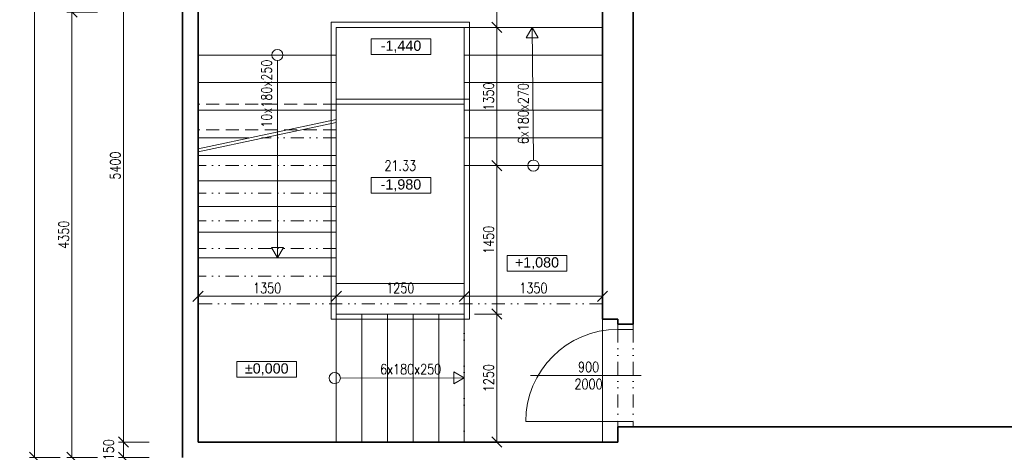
# Model space of a CAD drawing. Header units: millimetres. Extents: x -485339 to 350584, y -1189936 to 0.
# Tile 246 of 256: x -76196 to -66582, y -663444 to -659219. Entities that reach past the tile are written whole.
import ezdxf
from ezdxf.enums import TextEntityAlignment as Align

# ---------------------------------------------------------------- set-up
doc = ezdxf.new("R2010")
doc.units = ezdxf.units.MM
doc.header["$LTSCALE"] = 10
doc.linetypes.add('DĚLICÍ2', pattern=[15.875, 6.35, -3.175, 0, -3.175, 0, -3.175])
doc.linetypes.add('ČÁRKOVANÁ2', pattern=[9.525, 6.35, -3.175])
doc.layers.get('Defpoints').update_dxf_attribs({"color": 201})
for name, color, linetype, lineweight in [('St__otvory_dveře', 40, 'Continuous', 18), ('St_kóty', 132, 'Continuous', 18), ('St_popis', 250, 'Continuous', 18), ('St_popis_otvory', 40, 'Continuous', 18), ('St_čáry_nad', 250, 'DĚLICÍ2', 18), ('St_čáry_obrys', 5, 'Continuous', 35), ('St_čáry_plné', 250, 'Continuous', 18), ('St_čáry_pod', 250, 'ČÁRKOVANÁ2', 18)]:
    doc.layers.add(name, color=color, linetype=linetype, lineweight=lineweight)
doc.layers.add('St_plocha_místn', color=140, linetype='Continuous', lineweight=18, plot=False)
doc.styles.add('1_50', font='arial.ttf', dxfattribs={"height": 100})
doc.styles.get("Standard").update_dxf_attribs({"font": 'simplex.shx', "width": 0.8})
doc.dimstyles.new('stavebníM100', dxfattribs={"dimtxt": 165, "dimasz": 170, "dimexe": 150, "dimexo": 100, "dimgap": 30, "dimtad": 1, "dimdec": 0, "dimtxsty": 'Standard', "dimblk": 'OBLIQUE', "dimcen": -2.5, "dimdle": 150, "dimclrd": 256, "dimclre": 256, "dimclrt": 256, "dimadec": 4, "dimazin": 0, "dimtfac": 1, "dimtdec": 0, "dimtmove": 2, "dimatfit": 3, "dimldrblk": 'OBLIQUE', "dimfxl": 400, "dimfxlon": 1, "dimlwd": -1, "dimlwe": -1, "dimarcsym": 0})
doc.dimstyles.new('stavebníM50 vnitřní', dxfattribs={"dimtxt": 100, "dimasz": 100, "dimexe": 50, "dimexo": 100, "dimgap": 30, "dimtad": 1, "dimdec": 0, "dimtxsty": 'Standard', "dimblk": 'OBLIQUE', "dimcen": 2.5, "dimclrd": 256, "dimclre": 256, "dimclrt": 256, "dimadec": 0, "dimazin": 0, "dimtfac": 1, "dimtdec": 0, "dimtmove": 2, "dimatfit": 2, "dimldrblk": 'OBLIQUE', "dimfxl": 250, "dimfxlon": 1, "dimlwd": -1, "dimlwe": -1, "dimarcsym": 0})

# ---------------------------------------------------------------- blocks, each defined once
blk = doc.blocks.new('G$CCB4D89C1')
at = {"layer": 'St__otvory_dveře', "color": 0, "ltscale": 2}
blk.add_lwpolyline([(450, 0.4), (450, 900.4)], dxfattribs=at)
at = {"layer": 'St__otvory_dveře', "linetype": 'DĚLICÍ2', "ltscale": 2}
for points in [[(-450, -0.4), (450, 0.4)], [(-450, -150.4), (450, -149.6)]]:
    blk.add_lwpolyline(points, dxfattribs=at)
at = {"layer": 'St__otvory_dveře', "ltscale": 2}
for points in [[(500, 0.4), (450, 0.4), (450, -149.6), (500, -149.6)], [(-450, -0.4), (-500, -0.4), (-500, -150.4), (-450, -150.4)]]:
    blk.add_lwpolyline(points, close=True, dxfattribs=at)
at = {"layer": 'St__otvory_dveře', "color": 0, "ltscale": 2}
blk.add_arc((450, 0.4), 900, 90, 180, dxfattribs=at)
blk = doc.blocks.new('_OBLIQUE')
at = {"color": 0, "linetype": 'ByBlock'}
blk.add_line((-0.5, -0.5), (0.5, 0.5), dxfattribs=at)
blk = doc.blocks.new('*D5088')
at = {"layer": 'Defpoints', "color": 0}
for p in [(-74454.9, -657944), (-75182.4, -663344), (-74454.9, -663344)]:
    blk.add_point(p, dxfattribs=at)
at = {"layer": 'St_kóty'}
for p, q in [((-74932.4, -657944), (-75232.4, -657944)), ((-75182.4, -657944), (-75182.4, -663344)), ((-74932.4, -663344), (-75232.4, -663344))]:
    blk.add_line(p, q, dxfattribs=at)
at = {"layer": 'St_kóty', "linetype": 'ByBlock', "xscale": 100, "yscale": 100, "zscale": 100}
for p, rotation in [((-75182.4, -657944), 90), ((-75182.4, -663344), 270)]:
    blk.add_blockref('_OBLIQUE', p, dxfattribs=dict(at, rotation=rotation))
at = {"layer": 'St_kóty', "insert": (-75262.4, -660644), "char_height": 100, "attachment_point": 5, "rotation": 90}
blk.add_mtext('5400', dxfattribs=at)
blk = doc.blocks.new('*D5089')
at = {"layer": 'Defpoints', "color": 0}
for p in [(-74454.9, -663344), (-75182.4, -663494), (-74604.9, -663494)]:
    blk.add_point(p, dxfattribs=at)
at = {"layer": 'St_kóty'}
for p, q in [((-74932.4, -663344), (-75232.4, -663344)), ((-75182.4, -663344), (-75182.4, -663494)), ((-74932.4, -663494), (-75232.4, -663494))]:
    blk.add_line(p, q, dxfattribs=at)
at = {"layer": 'St_kóty', "linetype": 'ByBlock', "xscale": 100, "yscale": 100, "zscale": 100}
for p, rotation in [((-75182.4, -663344), 90), ((-75182.4, -663494), 270)]:
    blk.add_blockref('_OBLIQUE', p, dxfattribs=dict(at, rotation=rotation))
at = {"layer": 'St_kóty', "insert": (-75327.4, -663419), "char_height": 100, "attachment_point": 5, "rotation": 90}
blk.add_mtext('150', dxfattribs=at)
blk = doc.blocks.new('*D5090')
at = {"layer": 'Defpoints', "color": 0}
for p in [(-75686.2, -659144), (-74604.9, -659144), (-74604.9, -663494)]:
    blk.add_point(p, dxfattribs=at)
at = {"layer": 'St_kóty'}
for p, q in [((-75436.2, -659144), (-75736.2, -659144)), ((-75686.2, -663494), (-75686.2, -659144)), ((-75436.2, -663494), (-75736.2, -663494))]:
    blk.add_line(p, q, dxfattribs=at)
at = {"layer": 'St_kóty', "linetype": 'ByBlock', "xscale": 100, "yscale": 100, "zscale": 100}
for p, rotation in [((-75686.2, -659144), 90), ((-75686.2, -663494), 270)]:
    blk.add_blockref('_OBLIQUE', p, dxfattribs=dict(at, rotation=rotation))
at = {"layer": 'St_kóty', "insert": (-75766.2, -661319), "char_height": 100, "attachment_point": 5, "rotation": 90}
blk.add_mtext('4350', dxfattribs=at)
blk = doc.blocks.new('*D5097')
at = {"layer": 'Defpoints', "color": 0}
for p in [(-74604.9, -654514), (-76050.7, -663494), (-74604.9, -663494)]:
    blk.add_point(p, dxfattribs=at)
at = {"layer": 'St_kóty'}
for p, q in [((-75800.7, -654514), (-76100.7, -654514)), ((-76050.7, -654514), (-76050.7, -663494)), ((-75800.7, -663494), (-76100.7, -663494))]:
    blk.add_line(p, q, dxfattribs=at)
at = {"layer": 'St_kóty', "linetype": 'ByBlock', "xscale": 100, "yscale": 100, "zscale": 100}
for p, rotation in [((-76050.7, -654514), 90), ((-76050.7, -663494), 270)]:
    blk.add_blockref('_OBLIQUE', p, dxfattribs=dict(at, rotation=rotation))
at = {"layer": 'St_kóty', "insert": (-76130.7, -659004), "char_height": 100, "attachment_point": 5, "rotation": 90}
blk.add_mtext('8980', dxfattribs=at)
blk = doc.blocks.new('*D5115')
at = {"layer": 'Defpoints', "color": 0}
for p in [(-73104.9, -661920.4), (-73104.9, -662094), (-74454.9, -663344)]:
    blk.add_point(p, dxfattribs=at)
at = {"layer": 'St_kóty'}
for p, q in [((-74454.9, -662170.4), (-74454.9, -661870.4)), ((-73104.9, -661994), (-73104.9, -661870.4)), ((-74454.9, -661920.4), (-73104.9, -661920.4))]:
    blk.add_line(p, q, dxfattribs=at)
at = {"layer": 'St_kóty', "linetype": 'ByBlock', "xscale": 100, "yscale": 100, "zscale": 100, "rotation": 180}
blk.add_blockref('_OBLIQUE', (-74454.9, -661920.4), dxfattribs=at)
at = {"layer": 'St_kóty', "linetype": 'ByBlock', "xscale": 100, "yscale": 100, "zscale": 100}
blk.add_blockref('_OBLIQUE', (-73104.9, -661920.4), dxfattribs=at)
at = {"layer": 'St_kóty', "insert": (-73779.9, -661840.4), "char_height": 100, "attachment_point": 5}
blk.add_mtext('1350', dxfattribs=at)
blk = doc.blocks.new('*D5116')
at = {"layer": 'Defpoints', "color": 0}
for p in [(-71854.9, -661920.4), (-71854.9, -661920.4), (-73104.9, -662094)]:
    blk.add_point(p, dxfattribs=at)
at = {"layer": 'St_kóty'}
for p, q in [((-73104.9, -661994), (-73104.9, -661870.4)), ((-71854.9, -661820.4), (-71854.9, -661870.4)), ((-73104.9, -661920.4), (-71854.9, -661920.4))]:
    blk.add_line(p, q, dxfattribs=at)
at = {"layer": 'St_kóty', "linetype": 'ByBlock', "xscale": 100, "yscale": 100, "zscale": 100, "rotation": 180}
blk.add_blockref('_OBLIQUE', (-73104.9, -661920.4), dxfattribs=at)
at = {"layer": 'St_kóty', "linetype": 'ByBlock', "xscale": 100, "yscale": 100, "zscale": 100}
blk.add_blockref('_OBLIQUE', (-71854.9, -661920.4), dxfattribs=at)
at = {"layer": 'St_kóty', "insert": (-72479.9, -661840.4), "char_height": 100, "attachment_point": 5}
blk.add_mtext('1250', dxfattribs=at)
blk = doc.blocks.new('*D5117')
at = {"layer": 'Defpoints', "color": 0}
for p in [(-71854.9, -661920.4), (-70504.9, -661920.4), (-70504.9, -661920.4)]:
    blk.add_point(p, dxfattribs=at)
at = {"layer": 'St_kóty'}
for p, q in [((-71854.9, -661820.4), (-71854.9, -661870.4)), ((-70504.9, -661820.4), (-70504.9, -661870.4)), ((-71854.9, -661920.4), (-70504.9, -661920.4))]:
    blk.add_line(p, q, dxfattribs=at)
at = {"layer": 'St_kóty', "linetype": 'ByBlock', "xscale": 100, "yscale": 100, "zscale": 100, "rotation": 180}
blk.add_blockref('_OBLIQUE', (-71854.9, -661920.4), dxfattribs=at)
at = {"layer": 'St_kóty', "linetype": 'ByBlock', "xscale": 100, "yscale": 100, "zscale": 100}
blk.add_blockref('_OBLIQUE', (-70504.9, -661920.4), dxfattribs=at)
at = {"layer": 'St_kóty', "insert": (-71179.9, -661840.4), "char_height": 100, "attachment_point": 5}
blk.add_mtext('1350', dxfattribs=at)
blk = doc.blocks.new('*D5118')
at = {"layer": 'Defpoints', "color": 0}
for p in [(-71854.9, -662094), (-71536.9, -662094), (-71854.9, -663344)]:
    blk.add_point(p, dxfattribs=at)
at = {"layer": 'St_kóty'}
for p, q in [((-71754.9, -662094), (-71486.9, -662094)), ((-71536.9, -663344), (-71536.9, -662094)), ((-71754.9, -663344), (-71486.9, -663344))]:
    blk.add_line(p, q, dxfattribs=at)
at = {"layer": 'St_kóty', "linetype": 'ByBlock', "xscale": 100, "yscale": 100, "zscale": 100}
for p, rotation in [((-71536.9, -662094), 90), ((-71536.9, -663344), 270)]:
    blk.add_blockref('_OBLIQUE', p, dxfattribs=dict(at, rotation=rotation))
at = {"layer": 'St_kóty', "insert": (-71616.9, -662719), "char_height": 100, "attachment_point": 5, "rotation": 90}
blk.add_mtext('1250', dxfattribs=at)
blk = doc.blocks.new('*D5119')
at = {"layer": 'Defpoints', "color": 0}
for p in [(-71854.9, -660644), (-71536.9, -660644), (-71854.9, -662094)]:
    blk.add_point(p, dxfattribs=at)
at = {"layer": 'St_kóty'}
for p, q in [((-71754.9, -660644), (-71486.9, -660644)), ((-71536.9, -662094), (-71536.9, -660644)), ((-71754.9, -662094), (-71486.9, -662094))]:
    blk.add_line(p, q, dxfattribs=at)
at = {"layer": 'St_kóty', "linetype": 'ByBlock', "xscale": 100, "yscale": 100, "zscale": 100}
for p, rotation in [((-71536.9, -660644), 90), ((-71536.9, -662094), 270)]:
    blk.add_blockref('_OBLIQUE', p, dxfattribs=dict(at, rotation=rotation))
at = {"layer": 'St_kóty', "insert": (-71616.9, -661369), "char_height": 100, "attachment_point": 5, "rotation": 90}
blk.add_mtext('1450', dxfattribs=at)
blk = doc.blocks.new('*D5120')
at = {"layer": 'Defpoints', "color": 0}
for p in [(-71854.9, -659294), (-71536.9, -659294), (-71854.9, -660644)]:
    blk.add_point(p, dxfattribs=at)
at = {"layer": 'St_kóty'}
for p, q in [((-71754.9, -659294), (-71486.9, -659294)), ((-71536.9, -660644), (-71536.9, -659294)), ((-71754.9, -660644), (-71486.9, -660644))]:
    blk.add_line(p, q, dxfattribs=at)
at = {"layer": 'St_kóty', "linetype": 'ByBlock', "xscale": 100, "yscale": 100, "zscale": 100}
for p, rotation in [((-71536.9, -659294), 90), ((-71536.9, -660644), 270)]:
    blk.add_blockref('_OBLIQUE', p, dxfattribs=dict(at, rotation=rotation))
at = {"layer": 'St_kóty', "insert": (-71616.9, -659969), "char_height": 100, "attachment_point": 5, "rotation": 90}
blk.add_mtext('1350', dxfattribs=at)
blk = doc.blocks.new('*D5121')
at = {"layer": 'Defpoints', "color": 0}
for p in [(-71879.9, -657944), (-71536.9, -657944), (-71854.9, -659294)]:
    blk.add_point(p, dxfattribs=at)
at = {"layer": 'St_kóty'}
for p, q in [((-71779.9, -657944), (-71486.9, -657944)), ((-71536.9, -659294), (-71536.9, -657944)), ((-71754.9, -659294), (-71486.9, -659294))]:
    blk.add_line(p, q, dxfattribs=at)
at = {"layer": 'St_kóty', "linetype": 'ByBlock', "xscale": 100, "yscale": 100, "zscale": 100}
for p, rotation in [((-71536.9, -657944), 90), ((-71536.9, -659294), 270)]:
    blk.add_blockref('_OBLIQUE', p, dxfattribs=dict(at, rotation=rotation))
at = {"layer": 'St_kóty', "insert": (-71616.9, -658619), "char_height": 100, "attachment_point": 5, "rotation": 90}
blk.add_mtext('1350', dxfattribs=at)
blk = doc.blocks.new('*D5362')
at = {"layer": 'Defpoints', "color": 0}
for p in [(-59875.3, 0), (-59875.3, -727049.1), (-70354.9, -727117.8)]:
    blk.add_point(p, dxfattribs=at)
at = {"layer": 'St_kóty'}
for p, q in [((-59875.3, -726799.1), (-59875.3, -727099.1)), ((-70354.9, -727049.1), (-70354.9, -726999.1)), ((-70354.9, -727049.1), (-59875.3, -727049.1))]:
    blk.add_line(p, q, dxfattribs=at)
at = {"layer": 'St_kóty', "linetype": 'ByBlock', "xscale": 100, "yscale": 100, "zscale": 100, "rotation": 180}
blk.add_blockref('_OBLIQUE', (-70354.9, -727049.1), dxfattribs=at)
at = {"layer": 'St_kóty', "linetype": 'ByBlock', "xscale": 100, "yscale": 100, "zscale": 100}
blk.add_blockref('_OBLIQUE', (-59875.3, -727049.1), dxfattribs=at)
at = {"layer": 'St_kóty', "insert": (-65115.1, -726969.1), "char_height": 100, "attachment_point": 5}
blk.add_mtext('10480', dxfattribs=at)
blk = doc.blocks.new('*D7830')
at = {"layer": 'Defpoints', "color": 0}
for p in [(-70504.9, 0), (-71854.9, -1049224.1), (-70504.9, -1049224.1)]:
    blk.add_point(p, dxfattribs=at)
at = {"layer": 'St_kóty'}
for p, q in [((-70504.9, -1048824.1), (-70504.9, -1049374.1)), ((-71854.9, -1049124.1), (-71854.9, -1049074.1)), ((-72004.9, -1049224.1), (-70354.9, -1049224.1))]:
    blk.add_line(p, q, dxfattribs=at)
at = {"layer": 'St_kóty', "linetype": 'ByBlock', "xscale": 170, "yscale": 170, "zscale": 170, "rotation": 180}
blk.add_blockref('_OBLIQUE', (-71854.9, -1049224.1), dxfattribs=at)
at = {"layer": 'St_kóty', "linetype": 'ByBlock', "xscale": 170, "yscale": 170, "zscale": 170}
blk.add_blockref('_OBLIQUE', (-70504.9, -1049224.1), dxfattribs=at)
at = {"layer": 'St_kóty', "insert": (-71179.9, -1049111.6), "char_height": 165, "attachment_point": 5}
blk.add_mtext('1350', dxfattribs=at)

msp = doc.modelspace()

# ---------------------------------------------------------------- linework, layer by layer
at = {"layer": 'St_kóty'}
for points in [[(-72764.2, -659404.8), (-72180.9, -659404.8), (-72180.9, -659560.1), (-72764.2, -659560.1)], [(-72765.2, -660759.3), (-72181.9, -660759.3), (-72181.9, -660914.6), (-72765.2, -660914.6)], [(-71436.8, -661520.8), (-70853.6, -661520.8), (-70853.6, -661676.1), (-71436.8, -661676.1)], [(-74075.5, -662556.4), (-73492.2, -662556.4), (-73492.2, -662711.7), (-74075.5, -662711.7)]]:
    msp.add_lwpolyline(points, close=True, dxfattribs=at)
at = {"layer": 'St_plocha_místn'}
msp.add_lwpolyline([(-74454.9, -663344), (-70504.9, -663344), (-70504.9, -657944), (-74454.9, -657944)], close=True, dxfattribs=at)
at = {"layer": 'St_popis_otvory'}
msp.add_lwpolyline([(-71209.6, -662694), (-70128.3, -662694)], dxfattribs=at)
at = {"layer": 'St_čáry_nad', "ltscale": 2}
for points in [[(-73104.9, -660374), (-73835, -660374)], [(-73104.9, -660644), (-74454.9, -660644)], [(-73104.9, -660914), (-74454.9, -660914)], [(-73104.9, -661184), (-74454.9, -661184)], [(-73104.9, -661454), (-74454.9, -661454)], [(-73104.9, -661724), (-74454.9, -661724)], [(-70504.9, -661994), (-74454.9, -661994)], [(-71854.9, -662094), (-71854.9, -663344)]]:
    msp.add_lwpolyline(points, dxfattribs=at)
at = {"layer": 'St_čáry_obrys', "ltscale": 2}
for points in [[(-70204.9, -653414), (-70204.9, -662194)], [(-70504.9, -657944), (-70504.9, -662144)], [(-74604.9, -659144), (-74604.9, -663494)], [(-74454.9, -663344), (-74454.9, -659144)], [(-70354.9, -662144), (-70504.9, -662144)], [(-70354.9, -662144), (-70354.9, -662194)], [(-70204.9, -662144), (-70204.9, -662194)], [(-70354.9, -662194), (-70204.9, -662194)], [(-70354.9, -663194), (-70354.9, -663344)], [(-60024.9, -663194), (-70354.9, -663194)], [(-70354.9, -663344), (-74454.9, -663344)]]:
    msp.add_lwpolyline(points, dxfattribs=at)
at = {"layer": 'St_čáry_plné', "ltscale": 2}
for points in [[(-73154.9, -659244), (-73154.9, -662144)], [(-71804.9, -659244), (-73154.9, -659244)], [(-71804.9, -659244), (-71804.9, -662144)], [(-70504.9, -659294), (-73104.9, -659294)], [(-73104.9, -659294), (-73104.9, -662094)], [(-71854.9, -659294), (-71854.9, -663344)], [(-71179.9, -660589.4), (-71193.4, -659294)], [(-73104.9, -659564), (-74454.9, -659564)], [(-70504.9, -659564), (-71854.9, -659564)], [(-73679.9, -659618.5), (-73679.9, -661544)], [(-73104.9, -659834), (-74454.9, -659834)], [(-70504.9, -659834), (-71854.9, -659834)], [(-71804.9, -659994), (-73104.9, -659994)], [(-71854.9, -660044), (-73104.9, -660044)], [(-73104.9, -660104), (-74454.9, -660104)], [(-70504.9, -660104), (-71854.9, -660104)], [(-73104.9, -660194), (-74454.9, -660478.7)], [(-73104.9, -660224.6), (-74454.9, -660509.4)], [(-73958.3, -660374), (-74454.9, -660374)], [(-70504.9, -660374), (-71854.9, -660374)], [(-73104.9, -660544), (-74454.9, -660544)], [(-73104.9, -660544), (-74454.9, -660544)], [(-70504.9, -660644), (-71854.9, -660644)], [(-73104.9, -660794), (-74454.9, -660794)], [(-73104.9, -661044), (-74454.9, -661044)], [(-73104.9, -661294), (-74454.9, -661294)], [(-73104.9, -661544), (-74454.9, -661544)], [(-71854.9, -661794), (-73104.9, -661794)], [(-71804.9, -662144), (-73154.9, -662144)], [(-71854.9, -662094), (-73104.9, -662094)], [(-73104.9, -662094), (-73104.9, -663344)], [(-72854.9, -662094), (-72854.9, -663344)], [(-72604.9, -662094), (-72604.9, -663344)], [(-72354.9, -662094), (-72354.9, -663344)], [(-72104.9, -662094), (-72104.9, -663344)], [(-73065, -662719), (-71854.9, -662716.1)]]:
    msp.add_lwpolyline(points, dxfattribs=at)
for points in [[(-71193.4, -659294), (-71252, -659395.4), (-71134.9, -659395.4)], [(-73679.9, -661544), (-73738.5, -661442.5), (-73621.3, -661442.5)], [(-71854.9, -662716.1), (-71956.3, -662774.6), (-71956.3, -662657.5)]]:
    msp.add_lwpolyline(points, close=True, dxfattribs=at)
for centre in [(-73679.9, -659564), (-71179.9, -660644), (-73119.6, -662719)]:
    msp.add_circle(centre, 54.6, dxfattribs=at)
at = {"layer": 'St_čáry_pod', "ltscale": 2}
for points in [[(-73104.9, -660044), (-74454.9, -660044)], [(-73104.9, -660294), (-74454.9, -660294)]]:
    msp.add_lwpolyline(points, dxfattribs=at)

# ---------------------------------------------------------------- block references
at = {"layer": 'St__otvory_dveře', "ltscale": 2, "xscale": -1, "rotation": 89.99999999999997}
msp.add_blockref('G$CCB4D89C1', (-70354.9, -662694), dxfattribs=at)

# ---------------------------------------------------------------- texts
at = {"layer": 'St_kóty', "char_height": 100, "attachment_point": 5, "style": '1_50'}
for s, insert in [('-1,440', (-72472.6, -659482.4)), ('-1,980', (-72473.6, -660837)), ('+1,080', (-71145.2, -661598.5)), ('%%p0,000', (-73783.9, -662634.1))]:
    msp.add_mtext_dynamic_manual_height_columns(s, width=890.536, gutter_width=500, heights=[0], dxfattribs=dict(at, insert=insert))
at = {"layer": 'St_plocha_místn', "width": 0.8}
msp.add_text('21.33', height=100, dxfattribs=at).set_placement((-72479.9, -660644), align=Align.MIDDLE_CENTER)
at = {"layer": 'St_popis', "ltscale": 2, "width": 0.8}
for s, p in [('10x180x250', (-73735, -660273.9)), ('6x180x270', (-71229.3, -660434.8))]:
    msp.add_text(s, height=100, rotation=90, dxfattribs=at).set_placement(p)
msp.add_text('6x180x250', height=100, dxfattribs=at).set_placement((-72677, -662682.4))
at = {"layer": 'St_popis_otvory', "insert": (-70641.2, -662694), "char_height": 100, "width": 1342.526, "attachment_point": 5}
msp.add_mtext('900\\P2000', dxfattribs=at)

# ---------------------------------------------------------------- dimensions: what is measured, and where the dimension line sits
at = {"layer": 'St_kóty'}
dim = msp.add_linear_dim(base=(-70504.9, -1049224.1), p1=(-71854.9, -1049224.1), p2=(-70504.9, 0), dimstyle='stavebníM100', override={"dimtxsty": 'Standard', "dimldrblk": 'OBLIQUE'}, dxfattribs=at)
dim.commit()
dim.dimension.update_dxf_attribs({"geometry": '*D7830', "text_midpoint": (-71179.9, -1049111.6)})
for base, p1, p2, picture, middle in [((-59875.3, -727049.1), (-70354.9, -727117.8), (-59875.3, 0), '*D5362', (-65115.1, -726969.1)), ((-73104.9, -661920.4), (-74454.9, -663344), (-73104.9, -662094), '*D5115', (-73779.9, -661840.4)), ((-71854.9, -661920.4), (-73104.9, -662094), (-71854.9, -661920.4), '*D5116', (-72479.9, -661840.4)), ((-70504.9, -661920.4), (-71854.9, -661920.4), (-70504.9, -661920.4), '*D5117', (-71179.9, -661840.4))]:
    dim = msp.add_linear_dim(base=base, p1=p1, p2=p2, dimstyle='stavebníM50 vnitřní', dxfattribs=at)
    dim.commit()
    dim.dimension.update_dxf_attribs({"geometry": picture, "text_midpoint": middle})
for base, p1, p2, picture, middle in [((-76050.7, -663494), (-74604.9, -654514), (-74604.9, -663494), '*D5097', (-76130.7, -659004)), ((-75182.4, -663344), (-74454.9, -657944), (-74454.9, -663344), '*D5088', (-75262.4, -660644)), ((-71536.9, -657944), (-71854.9, -659294), (-71879.9, -657944), '*D5121', (-71616.9, -658619)), ((-75686.2, -659144), (-74604.9, -663494), (-74604.9, -659144), '*D5090', (-75766.2, -661319)), ((-71536.9, -659294), (-71854.9, -660644), (-71854.9, -659294), '*D5120', (-71616.9, -659969)), ((-71536.9, -660644), (-71854.9, -662094), (-71854.9, -660644), '*D5119', (-71616.9, -661369)), ((-71536.9, -662094), (-71854.9, -663344), (-71854.9, -662094), '*D5118', (-71616.9, -662719)), ((-75182.4, -663494), (-74454.9, -663344), (-74604.9, -663494), '*D5089', (-75327.4, -663419))]:
    dim = msp.add_linear_dim(base=base, p1=p1, p2=p2, angle=90, dimstyle='stavebníM50 vnitřní', dxfattribs=at)
    dim.commit()
    dim.dimension.update_dxf_attribs({"geometry": picture, "text_midpoint": middle})

doc.saveas('drawing.dxf')
